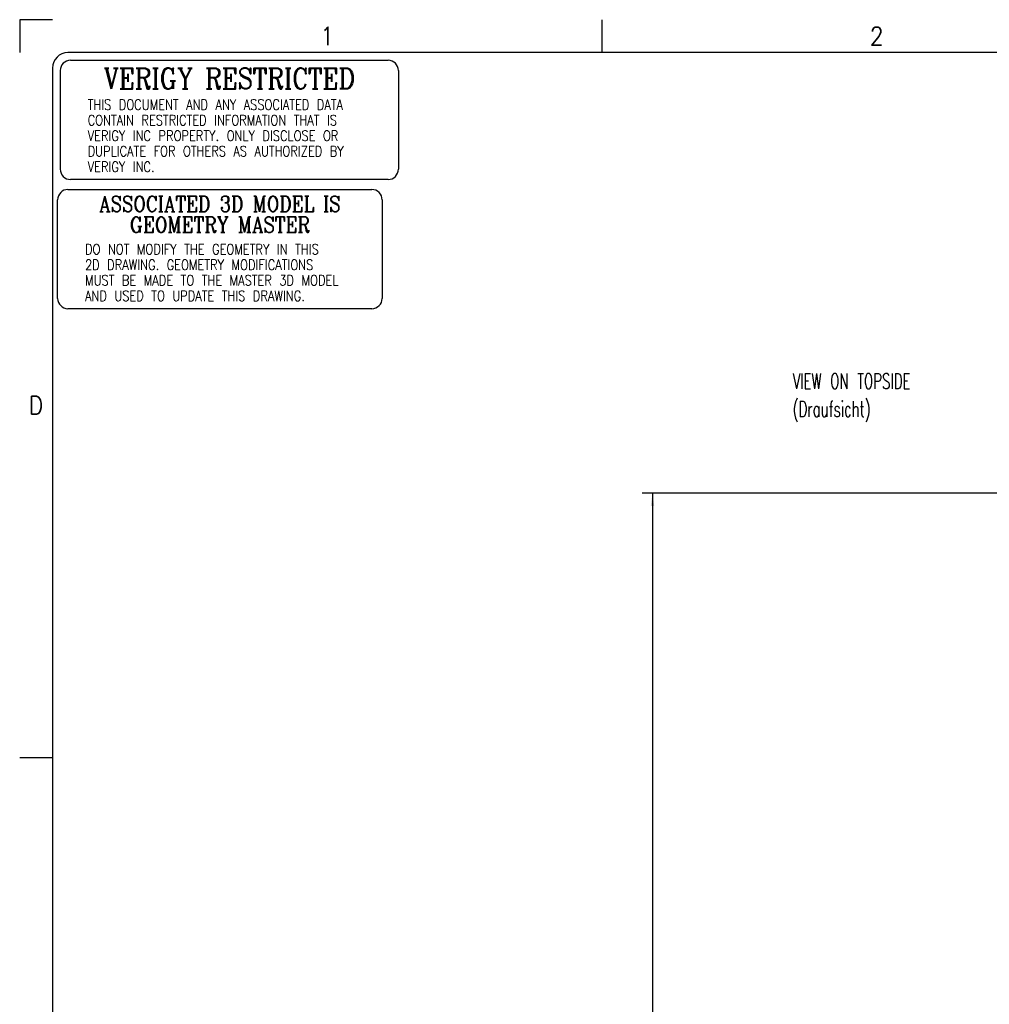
# Model space of a CAD drawing. Header units: inches. Extents: x -429 to 435, y -270 to 288.
# Tile 8 of 17: x -429 to -241, y 98 to 288. Entities that reach past the tile are written whole.
import ezdxf

# ---------------------------------------------------------------- set-up
doc = ezdxf.new("R2010")
doc.units = ezdxf.units.IN
doc.layers.add('1', color=7, linetype='Continuous')
doc.styles.add('CONVERTER_11', font='txt.shx', dxfattribs={"width": 0.9})
doc.styles.add('CONVERTER_13', font='txt.shx', dxfattribs={"width": 0.63})
doc.styles.add('CONVERTER_18', font='txt.shx', dxfattribs={"width": 0.81})
doc.styles.add('CONVERTER_21', font='complex.shx', dxfattribs={"width": 0.855})
doc.dimstyles.new('ME10_DIM_102', dxfattribs={"dimtxt": 4.5, "dimasz": 3.75, "dimexe": 3, "dimexo": 1.5, "dimgap": 1.5, "dimtad": 0, "dimdsep": 46, "dimtxsty": 'CONVERTER_13', "dimsah": 1, "dimcen": 0.09, "dimclrd": 3, "dimclre": 3, "dimclrt": 3, "dimadec": 0, "dimazin": 0, "dimtfac": 1, "dimtdec": 4, "dimtix": 1, "dimtmove": 0, "dimatfit": 3, "dimfxl": 1, "dimtolj": 1, "dimtzin": 0, "dimarcsym": 0})

# ---------------------------------------------------------------- blocks, each defined once
blk = doc.blocks.new('*D132')
at = {"layer": '1', "color": 3, "linetype": 'Continuous'}
for p, q in [((-353.1, 295.3), (-462.37, 295.3)), ((-459.37, 295.3), (-459.37, 64.03)), ((-459.37, 49.54), (-459.37, -178.3)), ((-353.1, -178.3), (-462.37, -178.3))]:
    blk.add_line(p, q, dxfattribs=at)
at = {"layer": '1', "color": 3}
for points in [[(-458.87, 291.55), (-459.86, 291.55), (-459.37, 295.3)], [(-459.86, -174.55), (-458.87, -174.55), (-459.37, -178.3)]]:
    blk.add_solid(points, dxfattribs=at)
at = {"layer": '1', "color": 3, "insert": (-457.34, 51.04), "char_height": 4.5, "attachment_point": 7, "rotation": 90, "line_spacing_factor": 0.60024, "style": 'CONVERTER_13'}
blk.add_mtext('473,6', dxfattribs=at)
blk = doc.blocks.new('3D_Stamp', base_point=(-349.07, 275.23))
at = {"layer": '1', "color": 7, "linetype": 'Continuous'}
for p, q in [((-419.4, 255.63), (-360.57, 255.63)), ((-421.4, 234.56), (-421.4, 253.63)), ((-358.57, 253.63), (-358.57, 234.56)), ((-360.57, 232.56), (-419.4, 232.56))]:
    blk.add_line(p, q, dxfattribs=at)
for centre, start, end in [((-419.4, 253.63), 90, 180), ((-360.57, 253.63), 0, 90), ((-419.4, 234.56), 180, 270), ((-360.57, 234.56), 270, 0)]:
    blk.add_arc(centre, 2, start, end, dxfattribs=at)
at = {"color": 4}
for s, insert, char_height, attachment_point, line_spacing_factor, style in [('ASSOCIATED 3D MODEL IS', (-389.98, 252.82), 3, 5, 0.780312, 'CONVERTER_21'), ('DO NOT MODIFY THE GEOMETRY IN THIS \\P2D DRAWING. GEOMETRY MODIFICATIONS\\PMUST BE MADE TO THE MASTER 3D MODEL \\PAND USED TO UPDATE THIS DRAWING.', (-416.1, 245.05), 2, 1, 0.90036, 'CONVERTER_18')]:
    blk.add_mtext(s, dxfattribs=dict(at, insert=insert, char_height=char_height, attachment_point=attachment_point, line_spacing_factor=line_spacing_factor, style=style))
at = {"layer": '1', "color": 4, "insert": (-389.98, 248.81), "char_height": 3, "attachment_point": 5, "line_spacing_factor": 0.780312, "style": 'CONVERTER_21'}
blk.add_mtext('GEOMETRY MASTER', dxfattribs=at)
blk = doc.blocks.new('Security_Stamp', base_point=(-417.85, 289.72))
at = {"layer": '1', "color": 7, "linetype": 'Continuous'}
for p, q in [((-418.9, 280.63), (-357.43, 280.63)), ((-420.9, 278.63), (-420.9, 259.56)), ((-355.43, 278.63), (-355.43, 259.56)), ((-357.43, 257.56), (-418.9, 257.56))]:
    blk.add_line(p, q, dxfattribs=at)
for centre, start, end in [((-418.9, 278.63), 90, 180), ((-357.43, 278.63), 0, 90), ((-418.9, 259.56), 180, 270), ((-357.43, 259.56), 270, 0)]:
    blk.add_arc(centre, 2, start, end, dxfattribs=at)
at = {"color": 4}
for s, insert, char_height, attachment_point, line_spacing_factor, style in [('VERIGY RESTRICTED', (-388.16, 277.13), 4, 5, 1.020408, 'CONVERTER_21'), ('THIS DOCUMENT AND ANY ASSOCIATED DATA\\PCONTAIN RESTRICTED INFORMATION THAT IS\\PVERIGY INC PROPERTY. ONLY DISCLOSE OR\\PDUPLICATE FOR OTHERS AS AUTHORIZED BY \\PVERIGY INC.', (-415.59, 273.04), 2, 1, 0.90036, 'CONVERTER_18')]:
    blk.add_mtext(s, dxfattribs=dict(at, insert=insert, char_height=char_height, attachment_point=attachment_point, line_spacing_factor=line_spacing_factor, style=style))
blk = doc.blocks.new('Drawing_Grid_Zones', base_point=(-419.35, -254.88))
at = {"layer": '1', "color": 4, "linetype": 'Continuous'}
for p, q in [((-422.4, 288.48), (-428.75, 288.48)), ((-428.75, 288.48), (-428.75, 282.13)), ((-316.04, 288.48), (-316.04, 282.13)), ((-422.4, 145.61), (-428.75, 145.61))]:
    blk.add_line(p, q, dxfattribs=at)
at = {"layer": '1', "color": 4, "char_height": 3.5, "attachment_point": 5, "line_spacing_factor": 1.080432, "style": 'CONVERTER_11'}
for s, insert in [('1', (-369.22, 285.31)), ('2', (-262.85, 285.31)), ('D', (-425.57, 213.87))]:
    blk.add_mtext(s, dxfattribs=dict(at, insert=insert))
blk = doc.blocks.new('D_Size_Verigy_Frame', base_point=(-419.35, -254.88))
at = {"layer": '1', "color": 7, "linetype": 'Continuous'}
for p, q in [((425.5, 282.13), (-419.4, 282.13)), ((-422.4, 279.13), (-422.4, -260.97))]:
    blk.add_line(p, q, dxfattribs=at)
blk.add_arc((-419.4, 279.13), 3, 90, 180, dxfattribs=at)
for name, p in [('Security_Stamp', (-417.85, 289.72)), ('3D_Stamp', (-349.07, 275.23))]:
    blk.add_blockref(name, p)
at = {"layer": '1'}
blk.add_blockref('Drawing_Grid_Zones', (-419.35, -254.88), dxfattribs=at)
blk = doc.blocks.new('front1', base_point=(-201, 58.5))
at = {"layer": '1', "color": 1, "insert": (-418.673, 315.965), "char_height": 4.5, "attachment_point": 7, "line_spacing_factor": 1.080432, "style": 'CONVERTER_13'}
blk.add_mtext('VIEW ON TOPSIDE\\P(Draufsicht)', dxfattribs=at)
at = {"layer": '1'}
dim = blk.add_linear_dim(base=(-459.367, 295.3), p1=(-351.6, -178.3), p2=(-351.6, 295.3), angle=90, dimstyle='ME10_DIM_102', dxfattribs=at)
dim.commit()
dim.dimension.update_dxf_attribs({"geometry": '*D132', "text_midpoint": (-459.367, 56.786), "text_rotation": 90})
blk = doc.blocks.new('1')
blk.add_blockref('D_Size_Verigy_Frame', (-419.35, -254.88))
at = {"xscale": 0.66666666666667, "yscale": 0.66666666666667, "zscale": 0.66666666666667}
blk.add_blockref('front1', (-134, 39), dxfattribs=at)

msp = doc.modelspace()

# ---------------------------------------------------------------- block references
at = {"layer": '1'}
msp.add_blockref('1', (0, 0), dxfattribs=at)

doc.saveas('drawing.dxf')
